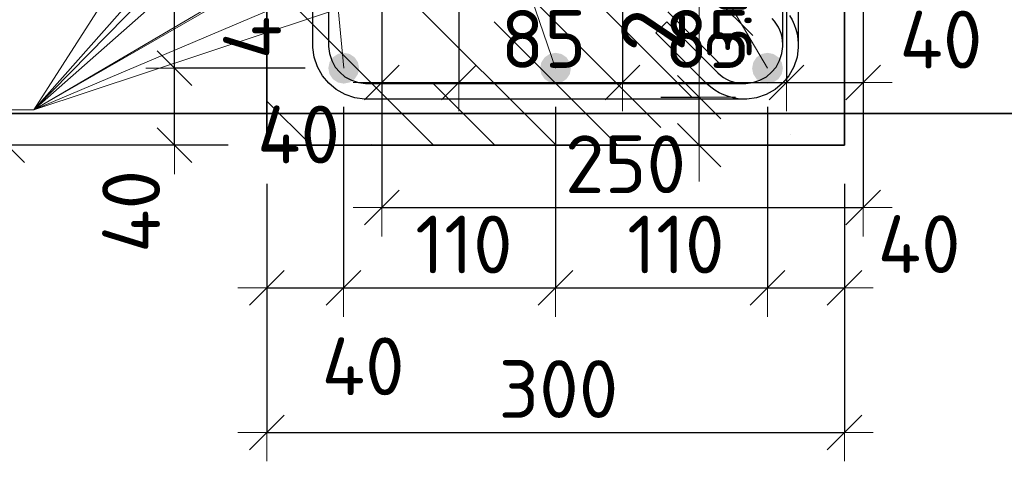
# Model space of a CAD drawing. Header units: metres. Extents: x -38 to 97, y -15 to 21.
# Tile 37 of 87: x 72.107 to 72.618, y 5.091 to 5.32. Entities that reach past the tile are written whole.
import ezdxf

# ---------------------------------------------------------------- set-up
doc = ezdxf.new("R2010")
doc.units = ezdxf.units.M
doc.header["$PDMODE"] = 65
for name, color, linetype, lineweight in [('XR$3$Арм.стержн.горизонт. 1', 180, 'Continuous', 35), ('XR$3$Размерная линия (1)', 7, 'Continuous', 13), ('XR$5$Арм.стержн. Хомут', 240, 'Continuous', 35), ('XR$5$Арм.стержн.горизонт. 1', 180, 'Continuous', 35), ('XR$5$Размерная линия (1)', 7, 'Continuous', 13), ('XR$5$Размерная линия_ общее', 7, 'Continuous', 13)]:
    doc.layers.add(name, color=color, linetype=linetype, lineweight=lineweight)
doc.styles.add('ISOCPEUR', font='txt')
doc.dimstyles.new('DIMSTYLE_11', dxfattribs={"dimtxt": 0.033, "dimasz": 0.0375, "dimexe": 0, "dimexo": 0, "dimgap": 0.0165, "dimtad": 2, "dimdec": 0, "dimlfac": 1000, "dimrnd": 1, "dimzin": 12, "dimdsep": 46, "dimtxsty": 'ISOCPEUR', "dimblk1": 'ALL_ML_STRICH', "dimblk2": 'ALL_ML_STRICH', "dimsah": 1, "dimcen": 0, "dimclrd": 7, "dimclre": 256, "dimclrt": 7, "dimadec": 0, "dimazin": 0, "dimtfac": 1, "dimtdec": 0, "dimtix": 1, "dimtmove": 2, "dimatfit": 3, "dimfxl": 0, "dimtvp": 1.2, "dimtzin": 0, "dimlwd": 0, "dimlwe": -3, "dimarcsym": 0})
doc.dimstyles.new('DIMSTYLE_12', dxfattribs={"dimtxt": 0.03, "dimasz": 0.03, "dimexe": 0, "dimexo": 0, "dimgap": 0.015, "dimtad": 2, "dimdec": 0, "dimlfac": 1000, "dimrnd": 1, "dimzin": 12, "dimdsep": 46, "dimtxsty": 'ISOCPEUR', "dimblk1": 'ALL_ML_STRICH', "dimblk2": 'ALL_ML_STRICH', "dimsah": 1, "dimcen": 0, "dimclrd": 7, "dimclre": 256, "dimclrt": 7, "dimadec": 0, "dimazin": 0, "dimtfac": 1, "dimtdec": 0, "dimtix": 1, "dimtmove": 2, "dimatfit": 3, "dimfxl": 0, "dimtzin": 0, "dimlwd": 0, "dimlwe": -3, "dimarcsym": 0})
doc.dimstyles.new('DIMSTYLE_14', dxfattribs={"dimtxt": 0.03, "dimasz": 0.03, "dimexe": 0, "dimexo": 0, "dimgap": 0.015, "dimtad": 2, "dimdec": 0, "dimlfac": 1000, "dimrnd": 1, "dimzin": 12, "dimdsep": 46, "dimtxsty": 'ISOCPEUR', "dimblk1": 'ALL_ML_STRICH', "dimblk2": 'ALL_ML_STRICH', "dimsah": 1, "dimcen": 0, "dimclrd": 7, "dimclre": 256, "dimclrt": 7, "dimadec": 0, "dimazin": 0, "dimtfac": 1, "dimtdec": 0, "dimtix": 1, "dimtmove": 2, "dimatfit": 3, "dimfxl": 0, "dimtvp": 1.2, "dimtzin": 0, "dimlwd": 0, "dimlwe": -3, "dimarcsym": 0})
doc.dimstyles.new('DIMSTYLE_15', dxfattribs={"dimtxt": 0.03, "dimasz": 0.03, "dimexe": 0, "dimexo": 0, "dimgap": 0.015, "dimtad": 0, "dimdec": 0, "dimlfac": 1000, "dimrnd": 1, "dimzin": 12, "dimdsep": 46, "dimtxsty": 'ISOCPEUR', "dimblk1": 'ALL_ML_STRICH', "dimblk2": 'ALL_ML_STRICH', "dimsah": 1, "dimcen": 0, "dimclrd": 7, "dimclre": 256, "dimclrt": 7, "dimadec": 0, "dimazin": 0, "dimtfac": 1, "dimtdec": 0, "dimtix": 1, "dimtmove": 2, "dimatfit": 3, "dimfxl": 0, "dimtvp": 1.2, "dimtzin": 0, "dimlwd": 0, "dimlwe": -3, "dimarcsym": 0})
doc.dimstyles.new('DIMSTYLE_23', dxfattribs={"dimtxt": 0.03, "dimasz": 0.03, "dimexe": 0, "dimexo": 0, "dimgap": 0.015, "dimtad": 2, "dimdec": 0, "dimlfac": 1000, "dimrnd": 5, "dimzin": 12, "dimdsep": 46, "dimtxsty": 'ISOCPEUR', "dimblk1": 'ALL_ML_STRICH', "dimblk2": 'ALL_ML_STRICH', "dimsah": 1, "dimcen": 0, "dimclrd": 7, "dimclre": 256, "dimclrt": 7, "dimadec": 0, "dimazin": 0, "dimtfac": 1, "dimtdec": 0, "dimtix": 1, "dimtmove": 2, "dimatfit": 3, "dimfxl": 0, "dimtvp": 1.2, "dimtzin": 0, "dimlwd": 0, "dimlwe": -3, "dimarcsym": 0})
doc.dimstyles.new('DIMSTYLE_24', dxfattribs={"dimtxt": 0.03, "dimasz": 0.03, "dimexe": 0, "dimexo": 0, "dimgap": 0.015, "dimtad": 2, "dimdec": 0, "dimlfac": 1000, "dimrnd": 5, "dimzin": 12, "dimdsep": 46, "dimtxsty": 'ISOCPEUR', "dimblk1": 'ALL_ML_STRICH', "dimblk2": 'ALL_ML_STRICH', "dimsah": 1, "dimcen": 0, "dimclrd": 7, "dimclre": 256, "dimclrt": 7, "dimadec": 0, "dimazin": 0, "dimtfac": 1, "dimtdec": 0, "dimtix": 1, "dimtmove": 2, "dimatfit": 3, "dimfxl": 0, "dimtzin": 0, "dimlwd": 0, "dimlwe": -3, "dimarcsym": 0})
doc.dimstyles.new('DIMSTYLE_32', dxfattribs={"dimtxt": 0.03, "dimasz": 0.03, "dimexe": 0, "dimexo": 0, "dimgap": 0.015, "dimtad": 0, "dimdec": 0, "dimlfac": 1000, "dimrnd": 5, "dimzin": 12, "dimdsep": 46, "dimtxsty": 'ISOCPEUR', "dimblk1": 'ALL_ML_STRICH', "dimblk2": 'ALL_ML_STRICH', "dimsah": 1, "dimcen": 0, "dimclrd": 7, "dimclre": 256, "dimclrt": 7, "dimadec": 0, "dimazin": 0, "dimtfac": 1, "dimtdec": 0, "dimtix": 1, "dimtmove": 2, "dimatfit": 3, "dimfxl": 0, "dimtvp": 1.2, "dimtzin": 0, "dimlwd": 0, "dimlwe": -3, "dimarcsym": 0})

# ---------------------------------------------------------------- blocks, each defined once
blk = doc.blocks.new('ALL_ML_STRICH')
at = {"color": 0, "linetype": 'ByBlock', "lineweight": -2}
for p, q in [((0, -0.5), (0, 0.5)), ((-0.3, -0.3), (0.3, 0.3)), ((-1, 0), (0.5, 0))]:
    blk.add_line(p, q, dxfattribs=at)
blk = doc.blocks.new('*D78')
at = {"layer": 'DEFPOINTS', "color": 7, "linetype": 'Continuous', "lineweight": 13, "transparency": 33554687}
for p in [(72.29474, 5.36307), (72.5447, 5.36307), (72.29474, 5.22283)]:
    blk.add_point(p, dxfattribs=at)
at = {"layer": 'XR$3$Размерная линия (1)', "color": 9, "linetype": 'Continuous', "lineweight": -2, "true_color": 0xc7c7c7, "transparency": 33554687}
for p, q in [((72.29474, 5.34307), (72.29474, 5.22283)), ((72.5447, 5.34307), (72.5447, 5.22283))]:
    blk.add_line(p, q, dxfattribs=at)
at = {"layer": 'XR$3$Размерная линия (1)', "color": 7, "linetype": 'Continuous', "lineweight": -2, "transparency": 33554687}
blk.add_line((72.29474, 5.22283), (72.5447, 5.22283), dxfattribs=at)
at = {"layer": 'XR$3$Размерная линия (1)', "color": 7, "linetype": 'Continuous', "lineweight": 13, "transparency": 33554687, "xscale": 0.03, "yscale": 0.03, "zscale": 0.03, "rotation": 180}
blk.add_blockref('ALL_ML_STRICH', (72.29474, 5.22283), dxfattribs=at)
at = {"layer": 'XR$3$Размерная линия (1)', "color": 7, "linetype": 'Continuous', "lineweight": 13, "transparency": 33554687, "xscale": 0.03, "yscale": 0.03, "zscale": 0.03}
blk.add_blockref('ALL_ML_STRICH', (72.5447, 5.22283), dxfattribs=at)
at = {"layer": 'XR$3$Размерная линия (1)', "color": 7, "linetype": 'Continuous', "lineweight": 13, "transparency": 33554687, "insert": (72.42122, 5.24533), "char_height": 0.03, "width": 0.09, "attachment_point": 5, "style": 'ISOCPEUR'}
blk.add_mtext('\\A1;{250}', dxfattribs=at)
blk = doc.blocks.new('*D82')
at = {"layer": 'DEFPOINTS', "color": 7, "linetype": 'Continuous', "lineweight": 13, "transparency": 33554687}
for p in [(72.33466, 5.40307), (72.29474, 5.36307), (72.29474, 5.28783)]:
    blk.add_point(p, dxfattribs=at)
at = {"layer": 'XR$3$Размерная линия (1)', "color": 9, "linetype": 'Continuous', "lineweight": -2, "true_color": 0xc7c7c7, "transparency": 33554687}
for p, q in [((72.33466, 5.38307), (72.33466, 5.28783)), ((72.29474, 5.34307), (72.29474, 5.28783))]:
    blk.add_line(p, q, dxfattribs=at)
at = {"layer": 'XR$3$Размерная линия (1)', "color": 7, "linetype": 'Continuous', "lineweight": -2, "transparency": 33554687}
blk.add_line((72.29474, 5.28783), (72.33466, 5.28783), dxfattribs=at)
at = {"layer": 'XR$3$Размерная линия (1)', "color": 7, "linetype": 'Continuous', "lineweight": 13, "transparency": 33554687, "xscale": 0.03, "yscale": 0.03, "zscale": 0.03, "rotation": 180}
blk.add_blockref('ALL_ML_STRICH', (72.29474, 5.28783), dxfattribs=at)
at = {"layer": 'XR$3$Размерная линия (1)', "color": 7, "linetype": 'Continuous', "lineweight": 13, "transparency": 33554687, "xscale": 0.03, "yscale": 0.03, "zscale": 0.03}
blk.add_blockref('ALL_ML_STRICH', (72.33466, 5.28783), dxfattribs=at)
at = {"layer": 'XR$3$Размерная линия (1)', "color": 7, "linetype": 'Continuous', "lineweight": 13, "transparency": 33554687, "insert": (72.25144, 5.26076), "char_height": 0.03, "width": 0.06, "attachment_point": 5, "style": 'ISOCPEUR'}
blk.add_mtext('\\A1;{40}', dxfattribs=at)
blk = doc.blocks.new('*D83')
at = {"layer": 'DEFPOINTS', "color": 7, "linetype": 'Continuous', "lineweight": 13, "transparency": 33554687}
for p in [(72.33466, 5.40307), (72.41966, 5.40307), (72.33466, 5.28783)]:
    blk.add_point(p, dxfattribs=at)
at = {"layer": 'XR$3$Размерная линия (1)', "color": 9, "linetype": 'Continuous', "lineweight": -2, "true_color": 0xc7c7c7, "transparency": 33554687}
for p, q in [((72.33466, 5.38307), (72.33466, 5.28783)), ((72.41966, 5.38307), (72.41966, 5.28783))]:
    blk.add_line(p, q, dxfattribs=at)
at = {"layer": 'XR$3$Размерная линия (1)', "color": 7, "linetype": 'Continuous', "lineweight": -2, "transparency": 33554687}
blk.add_line((72.33466, 5.28783), (72.41966, 5.28783), dxfattribs=at)
at = {"layer": 'XR$3$Размерная линия (1)', "color": 7, "linetype": 'Continuous', "lineweight": 13, "transparency": 33554687, "xscale": 0.03, "yscale": 0.03, "zscale": 0.03, "rotation": 180}
blk.add_blockref('ALL_ML_STRICH', (72.33466, 5.28783), dxfattribs=at)
at = {"layer": 'XR$3$Размерная линия (1)', "color": 7, "linetype": 'Continuous', "lineweight": 13, "transparency": 33554687, "xscale": 0.03, "yscale": 0.03, "zscale": 0.03}
blk.add_blockref('ALL_ML_STRICH', (72.41966, 5.28783), dxfattribs=at)
at = {"layer": 'XR$3$Размерная линия (1)', "color": 7, "linetype": 'Continuous', "lineweight": 13, "transparency": 33554687, "insert": (72.37866, 5.31033), "char_height": 0.03, "width": 0.06, "attachment_point": 5, "style": 'ISOCPEUR'}
blk.add_mtext('\\A1;{85}', dxfattribs=at)
blk = doc.blocks.new('*D84')
at = {"layer": 'DEFPOINTS', "color": 7, "linetype": 'Continuous', "lineweight": 13, "transparency": 33554687}
for p in [(72.41966, 5.40307), (72.50474, 5.40307), (72.41966, 5.28783)]:
    blk.add_point(p, dxfattribs=at)
at = {"layer": 'XR$3$Размерная линия (1)', "color": 9, "linetype": 'Continuous', "lineweight": -2, "true_color": 0xc7c7c7, "transparency": 33554687}
for p, q in [((72.41966, 5.38307), (72.41966, 5.28783)), ((72.50474, 5.38307), (72.50474, 5.28783))]:
    blk.add_line(p, q, dxfattribs=at)
at = {"layer": 'XR$3$Размерная линия (1)', "color": 7, "linetype": 'Continuous', "lineweight": -2, "transparency": 33554687}
blk.add_line((72.41966, 5.28783), (72.50474, 5.28783), dxfattribs=at)
at = {"layer": 'XR$3$Размерная линия (1)', "color": 7, "linetype": 'Continuous', "lineweight": 13, "transparency": 33554687, "xscale": 0.03, "yscale": 0.03, "zscale": 0.03, "rotation": 180}
blk.add_blockref('ALL_ML_STRICH', (72.41966, 5.28783), dxfattribs=at)
at = {"layer": 'XR$3$Размерная линия (1)', "color": 7, "linetype": 'Continuous', "lineweight": 13, "transparency": 33554687, "xscale": 0.03, "yscale": 0.03, "zscale": 0.03}
blk.add_blockref('ALL_ML_STRICH', (72.50474, 5.28783), dxfattribs=at)
at = {"layer": 'XR$3$Размерная линия (1)', "color": 7, "linetype": 'Continuous', "lineweight": 13, "transparency": 33554687, "insert": (72.4637, 5.31033), "char_height": 0.03, "width": 0.06, "attachment_point": 5, "style": 'ISOCPEUR'}
blk.add_mtext('\\A1;{85}', dxfattribs=at)
blk = doc.blocks.new('*D85')
at = {"layer": 'DEFPOINTS', "color": 7, "linetype": 'Continuous', "lineweight": 13, "transparency": 33554687}
for p in [(72.50474, 5.40307), (72.5447, 5.36307), (72.50474, 5.28783)]:
    blk.add_point(p, dxfattribs=at)
at = {"layer": 'XR$3$Размерная линия (1)', "color": 9, "linetype": 'Continuous', "lineweight": -2, "true_color": 0xc7c7c7, "transparency": 33554687}
for p, q in [((72.50474, 5.38307), (72.50474, 5.28783)), ((72.5447, 5.34307), (72.5447, 5.28783))]:
    blk.add_line(p, q, dxfattribs=at)
at = {"layer": 'XR$3$Размерная линия (1)', "color": 7, "linetype": 'Continuous', "lineweight": -2, "transparency": 33554687}
blk.add_line((72.50474, 5.28783), (72.5447, 5.28783), dxfattribs=at)
at = {"layer": 'XR$3$Размерная линия (1)', "color": 7, "linetype": 'Continuous', "lineweight": 13, "transparency": 33554687, "xscale": 0.03, "yscale": 0.03, "zscale": 0.03, "rotation": 180}
blk.add_blockref('ALL_ML_STRICH', (72.50474, 5.28783), dxfattribs=at)
at = {"layer": 'XR$3$Размерная линия (1)', "color": 7, "linetype": 'Continuous', "lineweight": 13, "transparency": 33554687, "xscale": 0.03, "yscale": 0.03, "zscale": 0.03}
blk.add_blockref('ALL_ML_STRICH', (72.5447, 5.28783), dxfattribs=at)
at = {"layer": 'XR$3$Размерная линия (1)', "color": 7, "linetype": 'Continuous', "lineweight": 13, "transparency": 33554687, "insert": (72.58504, 5.31003), "char_height": 0.03, "width": 0.06, "attachment_point": 5, "style": 'ISOCPEUR'}
blk.add_mtext('\\A1;{40}', dxfattribs=at)
blk = doc.blocks.new('*D152')
at = {"layer": 'DEFPOINTS', "color": 7, "linetype": 'Continuous', "lineweight": 13, "transparency": 33554687}
for p in [(72.33466, 5.40307), (72.2494, 5.36307), (72.2947, 5.36307)]:
    blk.add_point(p, dxfattribs=at)
at = {"layer": 'XR$3$Размерная линия (1)', "color": 9, "linetype": 'Continuous', "lineweight": -2, "true_color": 0xc7c7c7, "transparency": 33554687}
for p, q in [((72.31466, 5.40307), (72.2494, 5.40307)), ((72.2747, 5.36307), (72.2494, 5.36307))]:
    blk.add_line(p, q, dxfattribs=at)
at = {"layer": 'XR$3$Размерная линия (1)', "color": 7, "linetype": 'Continuous', "lineweight": -2, "transparency": 33554687}
blk.add_line((72.2494, 5.36307), (72.2494, 5.40307), dxfattribs=at)
at = {"layer": 'XR$3$Размерная линия (1)', "color": 7, "linetype": 'Continuous', "lineweight": 13, "transparency": 33554687, "xscale": 0.03, "yscale": 0.03, "zscale": 0.03}
for p, rotation in [((72.2494, 5.40307), 90), ((72.2494, 5.36307), 270)]:
    blk.add_blockref('ALL_ML_STRICH', p, dxfattribs=dict(at, rotation=rotation))
at = {"layer": 'XR$3$Размерная линия (1)', "color": 7, "linetype": 'Continuous', "lineweight": 13, "transparency": 33554687, "insert": (72.22732, 5.32133), "char_height": 0.03, "width": 0.06, "attachment_point": 5, "rotation": 90, "style": 'ISOCPEUR'}
blk.add_mtext('\\A1;{40}', dxfattribs=at)
blk = doc.blocks.new('*D369')
at = {"layer": 'DEFPOINTS', "color": 7, "linetype": 'Continuous', "lineweight": 13, "transparency": 33554687}
for p in [(72.41955, 5.28017), (72.42455, 5.25517), (72.45954, 5.25517)]:
    blk.add_point(p, dxfattribs=at)
at = {"layer": 'XR$5$Размерная линия_ общее', "color": 253, "linetype": 'Continuous', "lineweight": -2, "true_color": 0xa0a0a0, "transparency": 33554687}
for p, q in [((72.43955, 5.28017), (72.45954, 5.28017)), ((72.44455, 5.25517), (72.45954, 5.25517))]:
    blk.add_line(p, q, dxfattribs=at)
at = {"layer": 'XR$5$Размерная линия_ общее', "color": 7, "linetype": 'Continuous', "lineweight": -2, "transparency": 33554687}
blk.add_line((72.45954, 5.25517), (72.45954, 5.28017), dxfattribs=at)
at = {"layer": 'XR$5$Размерная линия_ общее', "color": 7, "linetype": 'Continuous', "lineweight": 13, "transparency": 33554687, "xscale": 0.0375, "yscale": 0.0375, "zscale": 0.0375}
for p, rotation in [((72.45954, 5.28017), 90), ((72.45954, 5.25517), 270)]:
    blk.add_blockref('ALL_ML_STRICH', p, dxfattribs=dict(at, rotation=rotation))
at = {"layer": 'XR$5$Размерная линия_ общее', "color": 7, "linetype": 'Continuous', "lineweight": 13, "transparency": 33554687, "insert": (72.45975, 5.29995), "char_height": 0.027, "width": 0.00135, "attachment_point": 1, "rotation": 90, "line_spacing_factor": 0.60241, "style": 'ISOCPEUR'}
blk.add_mtext('з.с.', dxfattribs=at)
at = {"layer": 'XR$5$Размерная линия_ общее', "color": 7, "linetype": 'Continuous', "lineweight": 13, "transparency": 33554687, "insert": (72.43554, 5.3269), "char_height": 0.033, "width": 0.066, "attachment_point": 5, "rotation": 90, "style": 'ISOCPEUR'}
blk.add_mtext('\\A1;{25}', dxfattribs=at)
blk = doc.blocks.new('*D513')
at = {"layer": 'DEFPOINTS', "color": 7, "linetype": 'Continuous', "lineweight": 13, "transparency": 33554687}
for p in [(72.23488, 5.25517), (72.53488, 5.25517), (72.23488, 5.10618)]:
    blk.add_point(p, dxfattribs=at)
at = {"layer": 'XR$5$Размерная линия (1)', "color": 9, "linetype": 'Continuous', "lineweight": -2, "true_color": 0xc7c7c7, "transparency": 33554687}
for p, q in [((72.23488, 5.23517), (72.23488, 5.10618)), ((72.53488, 5.23517), (72.53488, 5.10618))]:
    blk.add_line(p, q, dxfattribs=at)
at = {"layer": 'XR$5$Размерная линия (1)', "color": 7, "linetype": 'Continuous', "lineweight": -2, "transparency": 33554687}
blk.add_line((72.23488, 5.10618), (72.53488, 5.10618), dxfattribs=at)
at = {"layer": 'XR$5$Размерная линия (1)', "color": 7, "linetype": 'Continuous', "lineweight": 13, "transparency": 33554687, "xscale": 0.03, "yscale": 0.03, "zscale": 0.03, "rotation": 180}
blk.add_blockref('ALL_ML_STRICH', (72.23488, 5.10618), dxfattribs=at)
at = {"layer": 'XR$5$Размерная линия (1)', "color": 7, "linetype": 'Continuous', "lineweight": 13, "transparency": 33554687, "xscale": 0.03, "yscale": 0.03, "zscale": 0.03}
blk.add_blockref('ALL_ML_STRICH', (72.53488, 5.10618), dxfattribs=at)
at = {"layer": 'XR$5$Размерная линия (1)', "color": 7, "linetype": 'Continuous', "lineweight": 13, "transparency": 33554687, "insert": (72.38638, 5.12868), "char_height": 0.03, "width": 0.09, "attachment_point": 5, "style": 'ISOCPEUR'}
blk.add_mtext('\\A1;{300}', dxfattribs=at)
blk = doc.blocks.new('*D514')
at = {"layer": 'DEFPOINTS', "color": 7, "linetype": 'Continuous', "lineweight": 13, "transparency": 33554687}
for p in [(72.27481, 5.29517), (72.23488, 5.25517), (72.23488, 5.18118)]:
    blk.add_point(p, dxfattribs=at)
at = {"layer": 'XR$5$Размерная линия (1)', "color": 9, "linetype": 'Continuous', "lineweight": -2, "true_color": 0xc7c7c7, "transparency": 33554687}
for p, q in [((72.27481, 5.27517), (72.27481, 5.18118)), ((72.23488, 5.23517), (72.23488, 5.18118))]:
    blk.add_line(p, q, dxfattribs=at)
at = {"layer": 'XR$5$Размерная линия (1)', "color": 7, "linetype": 'Continuous', "lineweight": -2, "transparency": 33554687}
blk.add_line((72.23488, 5.18118), (72.27481, 5.18118), dxfattribs=at)
at = {"layer": 'XR$5$Размерная линия (1)', "color": 7, "linetype": 'Continuous', "lineweight": 13, "transparency": 33554687, "xscale": 0.03, "yscale": 0.03, "zscale": 0.03, "rotation": 180}
blk.add_blockref('ALL_ML_STRICH', (72.23488, 5.18118), dxfattribs=at)
at = {"layer": 'XR$5$Размерная линия (1)', "color": 7, "linetype": 'Continuous', "lineweight": 13, "transparency": 33554687, "xscale": 0.03, "yscale": 0.03, "zscale": 0.03}
blk.add_blockref('ALL_ML_STRICH', (72.27481, 5.18118), dxfattribs=at)
at = {"layer": 'XR$5$Размерная линия (1)', "color": 7, "linetype": 'Continuous', "lineweight": 13, "transparency": 33554687, "insert": (72.28497, 5.14047), "char_height": 0.03, "width": 0.06, "attachment_point": 5, "style": 'ISOCPEUR'}
blk.add_mtext('\\A1;{40}', dxfattribs=at)
blk = doc.blocks.new('*D515')
at = {"layer": 'DEFPOINTS', "color": 7, "linetype": 'Continuous', "lineweight": 13, "transparency": 33554687}
for p in [(72.27481, 5.29517), (72.38481, 5.29517), (72.27481, 5.18118)]:
    blk.add_point(p, dxfattribs=at)
at = {"layer": 'XR$5$Размерная линия (1)', "color": 9, "linetype": 'Continuous', "lineweight": -2, "true_color": 0xc7c7c7, "transparency": 33554687}
for p, q in [((72.27481, 5.27517), (72.27481, 5.18118)), ((72.38481, 5.27517), (72.38481, 5.18118))]:
    blk.add_line(p, q, dxfattribs=at)
at = {"layer": 'XR$5$Размерная линия (1)', "color": 7, "linetype": 'Continuous', "lineweight": -2, "transparency": 33554687}
blk.add_line((72.27481, 5.18118), (72.38481, 5.18118), dxfattribs=at)
at = {"layer": 'XR$5$Размерная линия (1)', "color": 7, "linetype": 'Continuous', "lineweight": 13, "transparency": 33554687, "xscale": 0.03, "yscale": 0.03, "zscale": 0.03, "rotation": 180}
blk.add_blockref('ALL_ML_STRICH', (72.27481, 5.18118), dxfattribs=at)
at = {"layer": 'XR$5$Размерная линия (1)', "color": 7, "linetype": 'Continuous', "lineweight": 13, "transparency": 33554687, "xscale": 0.03, "yscale": 0.03, "zscale": 0.03}
blk.add_blockref('ALL_ML_STRICH', (72.38481, 5.18118), dxfattribs=at)
at = {"layer": 'XR$5$Размерная линия (1)', "color": 7, "linetype": 'Continuous', "lineweight": 13, "transparency": 33554687, "insert": (72.33731, 5.20368), "char_height": 0.03, "width": 0.09, "attachment_point": 5, "style": 'ISOCPEUR'}
blk.add_mtext('\\A1;{110}', dxfattribs=at)
blk = doc.blocks.new('*D516')
at = {"layer": 'DEFPOINTS', "color": 7, "linetype": 'Continuous', "lineweight": 13, "transparency": 33554687}
for p in [(72.38481, 5.29517), (72.49488, 5.29517), (72.38481, 5.18118)]:
    blk.add_point(p, dxfattribs=at)
at = {"layer": 'XR$5$Размерная линия (1)', "color": 9, "linetype": 'Continuous', "lineweight": -2, "true_color": 0xc7c7c7, "transparency": 33554687}
for p, q in [((72.38481, 5.27517), (72.38481, 5.18118)), ((72.49488, 5.27517), (72.49488, 5.18118))]:
    blk.add_line(p, q, dxfattribs=at)
at = {"layer": 'XR$5$Размерная линия (1)', "color": 7, "linetype": 'Continuous', "lineweight": -2, "transparency": 33554687}
blk.add_line((72.38481, 5.18118), (72.49488, 5.18118), dxfattribs=at)
at = {"layer": 'XR$5$Размерная линия (1)', "color": 7, "linetype": 'Continuous', "lineweight": 13, "transparency": 33554687, "xscale": 0.03, "yscale": 0.03, "zscale": 0.03, "rotation": 180}
blk.add_blockref('ALL_ML_STRICH', (72.38481, 5.18118), dxfattribs=at)
at = {"layer": 'XR$5$Размерная линия (1)', "color": 7, "linetype": 'Continuous', "lineweight": 13, "transparency": 33554687, "xscale": 0.03, "yscale": 0.03, "zscale": 0.03}
blk.add_blockref('ALL_ML_STRICH', (72.49488, 5.18118), dxfattribs=at)
at = {"layer": 'XR$5$Размерная линия (1)', "color": 7, "linetype": 'Continuous', "lineweight": 13, "transparency": 33554687, "insert": (72.44735, 5.20368), "char_height": 0.03, "width": 0.09, "attachment_point": 5, "style": 'ISOCPEUR'}
blk.add_mtext('\\A1;{110}', dxfattribs=at)
blk = doc.blocks.new('*D517')
at = {"layer": 'DEFPOINTS', "color": 7, "linetype": 'Continuous', "lineweight": 13, "transparency": 33554687}
for p in [(72.49488, 5.29517), (72.53488, 5.25517), (72.49488, 5.18118)]:
    blk.add_point(p, dxfattribs=at)
at = {"layer": 'XR$5$Размерная линия (1)', "color": 9, "linetype": 'Continuous', "lineweight": -2, "true_color": 0xc7c7c7, "transparency": 33554687}
for p, q in [((72.49488, 5.27517), (72.49488, 5.18118)), ((72.53488, 5.23517), (72.53488, 5.18118))]:
    blk.add_line(p, q, dxfattribs=at)
at = {"layer": 'XR$5$Размерная линия (1)', "color": 7, "linetype": 'Continuous', "lineweight": -2, "transparency": 33554687}
blk.add_line((72.49488, 5.18118), (72.53488, 5.18118), dxfattribs=at)
at = {"layer": 'XR$5$Размерная линия (1)', "color": 7, "linetype": 'Continuous', "lineweight": 13, "transparency": 33554687, "xscale": 0.03, "yscale": 0.03, "zscale": 0.03, "rotation": 180}
blk.add_blockref('ALL_ML_STRICH', (72.49488, 5.18118), dxfattribs=at)
at = {"layer": 'XR$5$Размерная линия (1)', "color": 7, "linetype": 'Continuous', "lineweight": 13, "transparency": 33554687, "xscale": 0.03, "yscale": 0.03, "zscale": 0.03}
blk.add_blockref('ALL_ML_STRICH', (72.53488, 5.18118), dxfattribs=at)
at = {"layer": 'XR$5$Размерная линия (1)', "color": 7, "linetype": 'Continuous', "lineweight": 13, "transparency": 33554687, "insert": (72.5737, 5.20387), "char_height": 0.03, "width": 0.06, "attachment_point": 5, "style": 'ISOCPEUR'}
blk.add_mtext('\\A1;{40}', dxfattribs=at)
blk = doc.blocks.new('*D518')
at = {"layer": 'DEFPOINTS', "color": 7, "linetype": 'Continuous', "lineweight": 13, "transparency": 33554687}
for p in [(72.23488, 5.61517), (72.10014, 5.25517), (72.23488, 5.25517)]:
    blk.add_point(p, dxfattribs=at)
at = {"layer": 'XR$5$Размерная линия (1)', "color": 9, "linetype": 'Continuous', "lineweight": -2, "true_color": 0xc7c7c7, "transparency": 33554687}
for p, q in [((72.21488, 5.61517), (72.10014, 5.61517)), ((72.21488, 5.25517), (72.10014, 5.25517))]:
    blk.add_line(p, q, dxfattribs=at)
at = {"layer": 'XR$5$Размерная линия (1)', "color": 7, "linetype": 'Continuous', "lineweight": -2, "transparency": 33554687}
blk.add_line((72.10014, 5.25517), (72.10014, 5.61517), dxfattribs=at)
at = {"layer": 'XR$5$Размерная линия (1)', "color": 7, "linetype": 'Continuous', "lineweight": 13, "transparency": 33554687, "xscale": 0.03, "yscale": 0.03, "zscale": 0.03}
for p, rotation in [((72.10014, 5.61517), 90), ((72.10014, 5.25517), 270)]:
    blk.add_blockref('ALL_ML_STRICH', p, dxfattribs=dict(at, rotation=rotation))
at = {"layer": 'XR$5$Размерная линия (1)', "color": 7, "linetype": 'Continuous', "lineweight": 13, "transparency": 33554687, "insert": (72.07764, 5.43667), "char_height": 0.03, "width": 0.09, "attachment_point": 5, "rotation": 90, "style": 'ISOCPEUR'}
blk.add_mtext('\\A1;{360}', dxfattribs=at)
blk = doc.blocks.new('*D519')
at = {"layer": 'DEFPOINTS', "color": 7, "linetype": 'Continuous', "lineweight": 13, "transparency": 33554687}
for p in [(72.27481, 5.29517), (72.18708, 5.25517), (72.23488, 5.25517)]:
    blk.add_point(p, dxfattribs=at)
at = {"layer": 'XR$5$Размерная линия (1)', "color": 9, "linetype": 'Continuous', "lineweight": -2, "true_color": 0xc7c7c7, "transparency": 33554687}
for p, q in [((72.25481, 5.29517), (72.18708, 5.29517)), ((72.21488, 5.25517), (72.18708, 5.25517))]:
    blk.add_line(p, q, dxfattribs=at)
at = {"layer": 'XR$5$Размерная линия (1)', "color": 7, "linetype": 'Continuous', "lineweight": -2, "transparency": 33554687}
blk.add_line((72.18708, 5.25517), (72.18708, 5.29517), dxfattribs=at)
at = {"layer": 'XR$5$Размерная линия (1)', "color": 7, "linetype": 'Continuous', "lineweight": 13, "transparency": 33554687, "xscale": 0.03, "yscale": 0.03, "zscale": 0.03}
for p, rotation in [((72.18708, 5.29517), 90), ((72.18708, 5.25517), 270)]:
    blk.add_blockref('ALL_ML_STRICH', p, dxfattribs=dict(at, rotation=rotation))
at = {"layer": 'XR$5$Размерная линия (1)', "color": 7, "linetype": 'Continuous', "lineweight": 13, "transparency": 33554687, "insert": (72.1645, 5.22086), "char_height": 0.03, "width": 0.06, "attachment_point": 5, "rotation": 90, "style": 'ISOCPEUR'}
blk.add_mtext('\\A1;{40}', dxfattribs=at)
blk = doc.blocks.new('*D520')
at = {"layer": 'DEFPOINTS', "color": 7, "linetype": 'Continuous', "lineweight": 13, "transparency": 33554687}
for p in [(72.27481, 5.42017), (72.18708, 5.29517), (72.27481, 5.29517)]:
    blk.add_point(p, dxfattribs=at)
at = {"layer": 'XR$5$Размерная линия (1)', "color": 9, "linetype": 'Continuous', "lineweight": -2, "true_color": 0xc7c7c7, "transparency": 33554687}
for p, q in [((72.25481, 5.42017), (72.18708, 5.42017)), ((72.25481, 5.29517), (72.18708, 5.29517))]:
    blk.add_line(p, q, dxfattribs=at)
at = {"layer": 'XR$5$Размерная линия (1)', "color": 7, "linetype": 'Continuous', "lineweight": -2, "transparency": 33554687}
blk.add_line((72.18708, 5.29517), (72.18708, 5.42017), dxfattribs=at)
at = {"layer": 'XR$5$Размерная линия (1)', "color": 7, "linetype": 'Continuous', "lineweight": 13, "transparency": 33554687, "xscale": 0.03, "yscale": 0.03, "zscale": 0.03}
for p, rotation in [((72.18708, 5.42017), 90), ((72.18708, 5.29517), 270)]:
    blk.add_blockref('ALL_ML_STRICH', p, dxfattribs=dict(at, rotation=rotation))
at = {"layer": 'XR$5$Размерная линия (1)', "color": 7, "linetype": 'Continuous', "lineweight": 13, "transparency": 33554687, "insert": (72.16458, 5.36217), "char_height": 0.03, "width": 0.09, "attachment_point": 5, "rotation": 90, "style": 'ISOCPEUR'}
blk.add_mtext('\\A1;{125}', dxfattribs=at)

msp = doc.modelspace()

# ---------------------------------------------------------------- hatches: boundary and pattern name
at = {"linetype": 'Continuous', "lineweight": 13, "transparency": 33554687}
h = msp.add_hatch(dxfattribs=at)
h.set_pattern_fill('__________540', scale=0.015, style=0, pattern_type=2)
h.set_pattern_definition([(135, (0, 0), (-0.031819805, -0.031819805), [0.4, -0.05, 0, -0.05]), (135, (-0.01591, -0.01591), (-0.031819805, -0.031819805), [0.8, -0.1, 0.1, -0.1])])
h.paths.add_polyline_path([(72.53496, 5.41517), (72.23496, 5.41517), (72.23496, 5.25517), (72.53496, 5.25517)], flags=0)
at = {"layer": 'XR$5$Арм.стержн.горизонт. 1', "linetype": 'Continuous', "lineweight": 50, "transparency": 33554687}
for points in [[(72.28289, 5.29517), (72.28228, 5.29823), (72.28054, 5.30083), (72.27795, 5.30256), (72.27489, 5.30317), (72.27182, 5.30256), (72.26923, 5.30083), (72.26749, 5.29823), (72.26689, 5.29517), (72.26749, 5.29211), (72.26923, 5.28952), (72.27182, 5.28778), (72.27489, 5.28717), (72.27795, 5.28778), (72.28054, 5.28952), (72.28228, 5.29211)], [(72.39289, 5.29517), (72.39228, 5.29823), (72.39054, 5.30083), (72.38795, 5.30256), (72.38489, 5.30317), (72.38182, 5.30256), (72.37923, 5.30083), (72.37749, 5.29823), (72.37689, 5.29517), (72.37749, 5.29211), (72.37923, 5.28952), (72.38182, 5.28778), (72.38489, 5.28717), (72.38795, 5.28778), (72.39054, 5.28952), (72.39228, 5.29211)], [(72.50296, 5.29517), (72.50235, 5.29823), (72.50062, 5.30083), (72.49802, 5.30256), (72.49496, 5.30317), (72.4919, 5.30256), (72.4893, 5.30083), (72.48757, 5.29823), (72.48696, 5.29517), (72.48757, 5.29211), (72.4893, 5.28952), (72.4919, 5.28778), (72.49496, 5.28717), (72.49802, 5.28778), (72.50062, 5.28952), (72.50235, 5.29211)]]:
    msp.add_hatch(color=7, dxfattribs=at).paths.add_polyline_path(points)

# ---------------------------------------------------------------- linework, layer by layer
at = {"color": 7, "linetype": 'Continuous', "lineweight": 35, "transparency": 33554687}
for p, q in [((72.23496, 5.41517), (72.23496, 5.25517)), ((72.53496, 5.25517), (72.53496, 5.41517)), ((67.91979, 5.27171), (86.41979, 5.27171)), ((72.23496, 5.25517), (72.53496, 5.25517))]:
    msp.add_line(p, q, dxfattribs=at)
at = {"color": 7, "linetype": 'Continuous', "lineweight": 13, "transparency": 33554687}
msp.add_line((72.45954, 5.28017), (72.45954, 5.34417), dxfattribs=at)
at = {"layer": 'XR$3$Арм.стержн.горизонт. 1', "color": 7, "linetype": 'Continuous', "lineweight": 13, "transparency": 33554687}
for p, q in [((72.11391, 5.27357), (72.3347, 5.61807)), ((72.11391, 5.27357), (72.41963, 5.61807)), ((72.11391, 5.27357), (72.5047, 5.61807)), ((72.11391, 5.27357), (72.50474, 5.49807)), ((72.11391, 5.27357), (72.33466, 5.49807)), ((72.11391, 5.27357), (72.33466, 5.40307)), ((72.11391, 5.27357), (72.41966, 5.40307)), ((72.11391, 5.27357), (72.50474, 5.40307)), ((71.88791, 5.27357), (72.11391, 5.27357))]:
    msp.add_line(p, q, dxfattribs=at)
at = {"layer": 'XR$5$Арм.стержн. Хомут', "color": 40, "linetype": 'Continuous', "lineweight": 25, "transparency": 33554687}
for points in [[(72.50641, 5.32248), (72.50774, 5.32022), (72.50883, 5.31789), (72.50971, 5.31547), (72.51037, 5.31294), (72.51078, 5.31036), (72.51096, 5.30784), (72.51096, 5.30585), (72.51028, 5.30097), (72.50861, 5.29589), (72.50599, 5.29121), (72.50277, 5.28736), (72.49892, 5.28415), (72.49424, 5.28153), (72.48916, 5.27985), (72.48428, 5.27917), (72.2856, 5.27917), (72.28072, 5.27985), (72.27564, 5.28153), (72.27096, 5.28415), (72.26711, 5.28736), (72.2639, 5.29121), (72.26128, 5.29589), (72.2596, 5.30097), (72.25892, 5.30585), (72.25892, 5.5615)], [(72.50641, 5.32248), (72.50774, 5.32022), (72.50883, 5.31789), (72.50971, 5.31547), (72.51037, 5.31294), (72.51078, 5.31036), (72.51096, 5.30784), (72.51096, 5.30585), (72.51028, 5.30097), (72.50861, 5.29589), (72.50599, 5.29121), (72.50277, 5.28736), (72.49892, 5.28415), (72.49424, 5.28153), (72.48916, 5.27985), (72.48428, 5.27917), (72.2856, 5.27917), (72.28072, 5.27985), (72.27564, 5.28153), (72.27096, 5.28415), (72.26711, 5.28736), (72.2639, 5.29121), (72.26128, 5.29589), (72.2596, 5.30097), (72.25892, 5.30585), (72.25892, 5.5615)], [(72.26692, 5.56094), (72.26692, 5.3064), (72.26743, 5.30279), (72.26863, 5.29913), (72.27051, 5.29577), (72.27279, 5.29304), (72.27552, 5.29076), (72.27888, 5.28888), (72.28254, 5.28768), (72.28615, 5.28717), (72.48373, 5.28717), (72.48735, 5.28768), (72.49101, 5.28888), (72.49436, 5.29076), (72.49709, 5.29304), (72.49937, 5.29577), (72.50125, 5.29913), (72.50246, 5.30279), (72.50296, 5.3064), (72.50296, 5.30756), (72.50283, 5.30944), (72.50253, 5.31129), (72.50206, 5.3131), (72.50144, 5.31483), (72.50066, 5.31649), (72.49971, 5.3181), (72.49861, 5.31962), (72.49737, 5.32104)], [(72.26692, 5.56094), (72.26692, 5.3064), (72.26743, 5.30279), (72.26863, 5.29913), (72.27051, 5.29577), (72.27279, 5.29304), (72.27552, 5.29076), (72.27888, 5.28888), (72.28254, 5.28768), (72.28615, 5.28717), (72.48373, 5.28717), (72.48735, 5.28768), (72.49101, 5.28888), (72.49436, 5.29076), (72.49709, 5.29304), (72.49937, 5.29577), (72.50125, 5.29913), (72.50246, 5.30279), (72.50296, 5.3064), (72.50296, 5.30756), (72.50283, 5.30944), (72.50253, 5.31129), (72.50206, 5.3131), (72.50144, 5.31483), (72.50066, 5.31649), (72.49971, 5.3181), (72.49861, 5.31962), (72.49737, 5.32104)], [(72.51096, 5.5615), (72.51096, 5.30585), (72.51028, 5.30097), (72.50861, 5.29589), (72.50599, 5.29121), (72.50277, 5.28736), (72.49892, 5.28415), (72.49424, 5.28153), (72.48916, 5.27985), (72.48428, 5.27917), (72.4823, 5.27917), (72.47978, 5.27935), (72.4772, 5.27977), (72.47467, 5.28043), (72.47224, 5.2813), (72.46991, 5.28239), (72.46766, 5.28372), (72.46554, 5.28525), (72.46363, 5.2869), (72.437, 5.31354), (72.44266, 5.31919)], [(72.51096, 5.5615), (72.51096, 5.30585), (72.51028, 5.30097), (72.50861, 5.29589), (72.50599, 5.29121), (72.50277, 5.28736), (72.49892, 5.28415), (72.49424, 5.28153), (72.48916, 5.27985), (72.48428, 5.27917), (72.4823, 5.27917), (72.47978, 5.27935), (72.4772, 5.27977), (72.47467, 5.28043), (72.47224, 5.2813), (72.46991, 5.28239), (72.46766, 5.28372), (72.46554, 5.28525), (72.46363, 5.2869), (72.437, 5.31354), (72.44266, 5.31919)], [(72.44266, 5.31919), (72.46909, 5.29276), (72.47051, 5.29152), (72.47203, 5.29043), (72.47365, 5.28948), (72.47531, 5.2887), (72.47704, 5.28808), (72.47885, 5.28761), (72.4807, 5.28731), (72.48258, 5.28717), (72.48373, 5.28717), (72.48735, 5.28768), (72.49101, 5.28888), (72.49436, 5.29076), (72.49709, 5.29304), (72.49937, 5.29577), (72.50125, 5.29913), (72.50246, 5.30279), (72.50296, 5.3064), (72.50296, 5.56094)], [(72.44266, 5.31919), (72.46909, 5.29276), (72.47051, 5.29152), (72.47203, 5.29043), (72.47365, 5.28948), (72.47531, 5.2887), (72.47704, 5.28808), (72.47885, 5.28761), (72.4807, 5.28731), (72.48258, 5.28717), (72.48373, 5.28717), (72.48735, 5.28768), (72.49101, 5.28888), (72.49436, 5.29076), (72.49709, 5.29304), (72.49937, 5.29577), (72.50125, 5.29913), (72.50246, 5.30279), (72.50296, 5.3064), (72.50296, 5.56094)]]:
    msp.add_lwpolyline(points, dxfattribs=at)
at = {"layer": 'XR$5$Арм.стержн.горизонт. 1', "color": 7, "linetype": 'Continuous', "lineweight": 13, "transparency": 33554687}
for q in [(72.38489, 5.29517), (72.27489, 5.29517), (72.49496, 5.29517)]:
    msp.add_line((72.23244, 5.73948), q, dxfattribs=at)

# ---------------------------------------------------------------- dimensions: what is measured, and where the dimension line sits
at = {"layer": 'XR$3$Размерная линия (1)', "color": 7, "linetype": 'Continuous', "lineweight": 13, "transparency": 33554687}
dim = msp.add_linear_dim(base=(72.2494, 5.40307), p1=(72.2747, 5.36307), p2=(72.31466, 5.40307), angle=90, dimstyle='DIMSTYLE_14', override={"dimpost": '<>', "dimclrd": 7, "dimclre": 9, "dimclrt": 7, "dimlwd": 0, "dimlwe": 65533}, dxfattribs=at)
dim.commit()
dim.dimension.update_dxf_attribs({"geometry": '*D152', "text_midpoint": (72.22732, 5.32133), "dimtype": 160})
for base, p1, p2, dimstyle, picture, middle in [((72.33466, 5.28783), (72.29474, 5.34307), (72.33466, 5.38307), 'DIMSTYLE_15', '*D82', (72.25144, 5.26076)), ((72.41966, 5.28783), (72.33466, 5.38307), (72.41966, 5.38307), 'DIMSTYLE_12', '*D83', (72.37866, 5.31033)), ((72.50474, 5.28783), (72.41966, 5.38307), (72.50474, 5.38307), 'DIMSTYLE_12', '*D84', (72.4637, 5.31033)), ((72.5447, 5.28783), (72.50474, 5.38307), (72.5447, 5.34307), 'DIMSTYLE_14', '*D85', (72.58504, 5.31003)), ((72.5447, 5.22283), (72.29474, 5.34307), (72.5447, 5.34307), 'DIMSTYLE_12', '*D78', (72.42122, 5.24533))]:
    dim = msp.add_linear_dim(base=base, p1=p1, p2=p2, dimstyle=dimstyle, override={"dimpost": '<>', "dimclrd": 7, "dimclre": 9, "dimclrt": 7, "dimlwd": 0, "dimlwe": 65533}, dxfattribs=at)
    dim.commit()
    dim.dimension.update_dxf_attribs({"geometry": picture, "text_midpoint": middle, "dimtype": 160})
at = {"layer": 'XR$5$Размерная линия (1)', "color": 7, "linetype": 'Continuous', "lineweight": 13, "transparency": 33554687}
for base, p1, p2, dimstyle, picture, middle in [((72.10014, 5.61517), (72.21488, 5.25517), (72.21488, 5.61517), 'DIMSTYLE_24', '*D518', (72.07764, 5.43667)), ((72.18708, 5.42017), (72.25481, 5.29517), (72.25481, 5.42017), 'DIMSTYLE_24', '*D520', (72.16458, 5.36217)), ((72.18708, 5.29517), (72.21488, 5.25517), (72.25481, 5.29517), 'DIMSTYLE_23', '*D519', (72.1645, 5.22086))]:
    dim = msp.add_linear_dim(base=base, p1=p1, p2=p2, angle=90, dimstyle=dimstyle, override={"dimpost": '<>', "dimclrd": 7, "dimclre": 9, "dimclrt": 7, "dimlwd": 0, "dimlwe": 65533}, dxfattribs=at)
    dim.commit()
    dim.dimension.update_dxf_attribs({"geometry": picture, "text_midpoint": middle, "dimtype": 160})
for base, p1, p2, dimstyle, picture, middle in [((72.27481, 5.18118), (72.23488, 5.23517), (72.27481, 5.27517), 'DIMSTYLE_32', '*D514', (72.28497, 5.14047)), ((72.38481, 5.18118), (72.27481, 5.27517), (72.38481, 5.27517), 'DIMSTYLE_24', '*D515', (72.33731, 5.20368)), ((72.49488, 5.18118), (72.38481, 5.27517), (72.49488, 5.27517), 'DIMSTYLE_24', '*D516', (72.44735, 5.20368)), ((72.53488, 5.18118), (72.49488, 5.27517), (72.53488, 5.23517), 'DIMSTYLE_23', '*D517', (72.5737, 5.20387)), ((72.53488, 5.10618), (72.23488, 5.23517), (72.53488, 5.23517), 'DIMSTYLE_24', '*D513', (72.38638, 5.12868))]:
    dim = msp.add_linear_dim(base=base, p1=p1, p2=p2, dimstyle=dimstyle, override={"dimpost": '<>', "dimclrd": 7, "dimclre": 9, "dimclrt": 7, "dimlwd": 0, "dimlwe": 65533}, dxfattribs=at)
    dim.commit()
    dim.dimension.update_dxf_attribs({"geometry": picture, "text_midpoint": middle, "dimtype": 160})
at = {"layer": 'XR$5$Размерная линия_ общее', "color": 7, "linetype": 'Continuous', "lineweight": 13, "transparency": 33554687}
dim = msp.add_linear_dim(base=(72.45954, 5.28017), p1=(72.44455, 5.25517), p2=(72.43955, 5.28017), angle=90, text='<>\\Xз.с.', dimstyle='DIMSTYLE_11', override={"dimpost": '<>', "dimclrd": 7, "dimclre": 253, "dimclrt": 7, "dimlwd": 0, "dimlwe": 65533}, dxfattribs=at)
dim.commit()
dim.dimension.update_dxf_attribs({"geometry": '*D369', "text_midpoint": (72.43554, 5.3269), "dimtype": 160})

doc.saveas('drawing.dxf')
